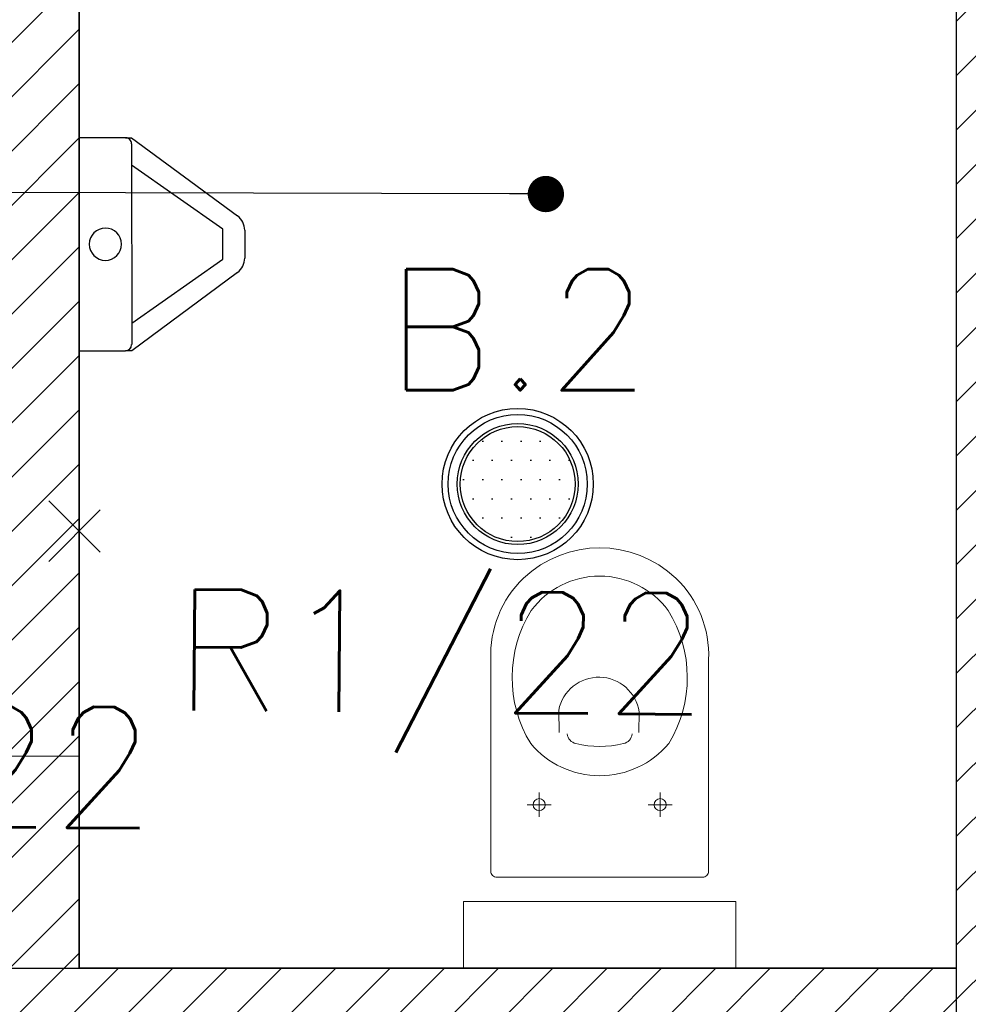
# Model space of a CAD drawing. Header units: millimetres. Extents: x 22250 to 51280, y -5012 to 7692.
# Tile 89 of 183: x 39745 to 39902, y 2616 to 2779. Entities that reach past the tile are written whole.
import ezdxf
from ezdxf import colors
from ezdxf.entities.mleader import LeaderData, LeaderLine
from ezdxf.enums import TextEntityAlignment as Align
from ezdxf.math import Vec2, Vec3

# ---------------------------------------------------------------- set-up
doc = ezdxf.new("R2010")
doc.units = ezdxf.units.MM
doc.linetypes.add('ACAD_ISO03W100', pattern=[30, 12, -18])
for name, color, linetype in [('_BI_OSW_OPIS', 140, 'Continuous'), ('_BI_OSW_OPRAWY', 140, 'Continuous'), ('E_podklad', 252, 'Continuous')]:
    doc.layers.add(name, color=color, linetype=linetype)
for name, color, linetype, lineweight in [('A_OPISY', 40, 'Continuous', 9), ('A_WYPOSAŻENIE', 181, 'Continuous', 9), ('E_Obwody', 3, 'Continuous', 13)]:
    doc.layers.add(name, color=color, linetype=linetype, lineweight=lineweight)
doc.styles.add('romans', font='romans.shx')
doc.styles.get("Standard").update_dxf_attribs({"font": 'arial.ttf'})
pattern_1 = [(45, (22896.237, -15796.4403), (-4.490128, 4.490128), [])]

# ---------------------------------------------------------------- blocks, each defined once
blk = doc.blocks.new('wc1')
at = {"layer": 'A_WYPOSAŻENIE'}
for p, q in [((-3838.38, 3353.84), (-3838.38, 3357.84)), ((-3818.38, 3353.84), (-3818.38, 3357.84)), ((-3840.38, 3355.84), (-3836.38, 3355.84)), ((-3820.38, 3355.84), (-3816.38, 3355.84))]:
    blk.add_line(p, q, dxfattribs=at)
blk.add_lwpolyline([(-3850.88, 3371.84), (-3805.88, 3371.84), (-3805.88, 3382.84), (-3850.88, 3382.84)], close=True, dxfattribs=at)
for points in [[(-3815.79, 3318.42, -0.399978), (-3840.97, 3318.42, -0.216638), (-3846.38, 3331.84), (-3846.38, 3366.84, -0.414214), (-3845.38, 3367.84), (-3811.38, 3367.84, -0.414214), (-3810.38, 3366.84), (-3810.38, 3331.84, -0.216638)], [(-3839.79, 3345.73, -0.466255), (-3816.97, 3345.73, -0.283436), (-3817.06, 3323.74, -0.502453), (-3839.69, 3323.74, -0.283436)]]:
    blk.add_lwpolyline(points, format="xyb", close=True, dxfattribs=at)
for points in [[(-3833.77, 3344.15, -0.303379), (-3832.3, 3345.75, -0.119022), (-3824.45, 3345.75, -0.303379), (-3822.98, 3344.15, -0.291246)], [(-3834.84, 3343.93), (-3834.92, 3340.49, 0.83974), (-3821.61, 3340.22), (-3821.68, 3343.93)]]:
    blk.add_lwpolyline(points, format="xyb", dxfattribs=at)
for centre in [(-3838.38, 3355.84), (-3818.38, 3355.84)]:
    blk.add_circle(centre, 1, dxfattribs=at)
blk = doc.blocks.new('pisuar_')
for p, q in [((31466.54, 11606.79), (31466.54, 11596.87)), ((31511.95, 11596.87), (31511.95, 11606.8)), ((31466.54, 11595.58), (31466.54, 11596.87)), ((31511.95, 11596.87), (31511.95, 11595.59)), ((31483.21, 11573), (31466.54, 11595.58)), ((31510.67, 11595.59), (31467.82, 11595.58)), ((31472.38, 11595.58), (31486.07, 11576.12)), ((31492.43, 11576.12), (31506.11, 11595.59)), ((31511.95, 11595.59), (31495.29, 11573.01)), ((31486.07, 11576.12), (31492.43, 11576.12)), ((31492.22, 11571.48), (31486.28, 11571.47))]:
    blk.add_line(p, q)
blk.add_lwpolyline([(31466.54, 11606.79), (31511.95, 11606.79)])
for centre, radius, start, end in [((31489.24, 11601.19), 3.44, 0.0096, 180.0096), ((31489.24, 11601.19), 3.44, 180.0096, 0.0096), ((31467.82, 11596.87), 1.28, 180.0096, 240.0096), ((31467.82, 11596.87), 1.28, 180.0096, 270.0096), ((31510.67, 11596.87), 1.28, 270.0096, 0.0096), ((31510.67, 11596.87), 1.28, 285.0096, 345.0096), ((31486.28, 11575.32), 3.85, 217.0315, 270.0096), ((31492.22, 11575.32), 3.85, 270.0096, 322.9877)]:
    blk.add_arc(centre, radius, start, end)
blk = doc.blocks.new('_Dot')
at = {"color": 0, "linetype": 'ByBlock', "lineweight": -2}
blk.add_line((-0.5, 0), (-1, 0), dxfattribs=at)
at = {"color": 0, "linetype": 'ByBlock', "const_width": 0.5}
blk.add_lwpolyline([(-0.25, 0, 1), (0.25, 0, 1)], format="xyb", close=True, dxfattribs=at)
blk = doc.blocks.new('ROZBIÓRKI_DOM')
at = {"layer": 'A_OPISY', "color": 22, "linetype": 'ACAD_ISO03W100', "true_color": 0xe22908}
for p, q in [((19417.15, 8497.89), (19417.15, 8212.89)), ((19412.15, 8255.11), (19422.15, 8245.11)), ((19412.15, 8245.11), (19422.15, 8255.11)), ((19417.15, 8212.89), (19075.15, 8212.89))]:
    blk.add_line(p, q, dxfattribs=at)
blk = doc.blocks.new('B.2')
at = {"layer": '_BI_OSW_OPRAWY'}
h = blk.add_hatch(dxfattribs=at)
h.set_pattern_fill('DOTS', color=256, scale=2)
h.set_pattern_definition([(0, (-6795.4933, -6330), (1.5875, 3.175), [0, -3.175])])
h.paths.add_polyline_path([(9.5, 0, 1), (-9.5, 0, 1)])
for radius in [12.5, 11.5, 10, 9.5]:
    blk.add_circle((0, 0), radius, dxfattribs=at)
at = {"layer": '_BI_OSW_OPIS', "style": 'romans'}
blk.add_attdef('B.2', text='', height=20, dxfattribs=at).set_placement((0, 15.5), align=Align.CENTER)

msp = doc.modelspace()

# ---------------------------------------------------------------- hatches: boundary and pattern name
at = {"layer": 'E_podklad'}
h = msp.add_hatch(dxfattribs=at)
h.set_pattern_fill('ANSI31', color=256, scale=2)
h.set_pattern_definition(pattern_1)
h.paths.add_polyline_path([(40373.73, 3487.13), (40290.73, 3487.13), (40290.73, 3474.13), (40290.73, 3444.13), (40330.73, 3444.13), (40330.73, 3137.13), (40373.73, 3137.13)])
h.paths.add_polyline_path([(40373.73, 2982.13), (40365.73, 2982.13), (40330.73, 2982.13), (40330.73, 2864.13), (40373.73, 2864.13)])
h.paths.add_polyline_path([(40373.73, 2709.13), (40330.73, 2709.13), (40330.73, 2485.13), (40300.73, 2485.13), (40300.73, 2420.13), (40330.73, 2420.13), (40330.73, 2058.13), (39969.73, 2058.13), (39945.73, 2058.13), (39903.73, 2058.13), (39903.73, 2015.13), (40373.73, 2015.13)])
h.paths.add_polyline_path([(39940.73, 3487.13), (39833.73, 3487.13), (39833.73, 3446.13), (39864.73, 3446.13), (39864.73, 3320.13), (39907.73, 3320.13), (39907.73, 3444.13), (39940.73, 3444.13)])
h.paths.add_polyline_path([(40094.73, 2420.13), (40094.73, 2485.13), (39969.73, 2485.13), (39969.73, 3277.13), (39969.73, 3320.13), (39864.73, 3320.13), (39818.73, 3320.13), (39818.73, 3277.13), (39899.73, 3277.13), (39899.73, 2307.13), (39969.73, 2307.13), (39969.73, 2420.13)])
at = {"layer": 'E_podklad', "ltscale": 2}
h = msp.add_hatch(dxfattribs=at)
h.set_pattern_fill('ANSI31', color=256, scale=2)
h.set_pattern_definition(pattern_1)
h.paths.add_polyline_path([(39682.73, 2527.13), (39667.73, 2527.13), (39667.73, 2429.13), (39682.73, 2429.13)])
h.paths.add_polyline_path([(39899.73, 2622.13), (39412.73, 2622.13), (39412.73, 2607.13), (39899.73, 2607.13)])
h.paths.add_polyline_path([(39754.73, 2782.13), (39789.73, 2782.13), (39789.73, 2797.13), (39697.59, 2797.13), (39697.59, 2832.13), (39682.59, 2832.13), (39682.59, 2797.13), (39591.73, 2797.13), (39591.73, 2782.13), (39677.59, 2782.13), (39739.73, 2782.13), (39739.73, 2622.13), (39754.73, 2622.13)])
h.paths.add_polyline_path([(39491.73, 2797.13), (39461.73, 2797.13), (39461.73, 2782.13), (39491.73, 2782.13)])
h.paths.add_polyline_path([(39697.59, 2942.13), (39682.59, 2942.13), (39682.59, 2932.13), (39697.59, 2932.13)])
h.paths.add_polyline_path([(39899.73, 2797.13), (39889.73, 2797.13), (39889.73, 2782.13), (39899.73, 2782.13)])

# ---------------------------------------------------------------- linework, layer by layer
for p, q in [((39899.73, 3277.13), (39899.73, 2307.13)), ((39754.73, 2782.13), (39754.73, 2622.13)), ((39412.73, 2622.13), (39899.73, 2622.13)), ((39899.73, 2622.13), (39899.73, 2607.13))]:
    msp.add_line(p, q, dxfattribs=at)
msp.add_lwpolyline([(39754.73, 2782.13), (39899.73, 2782.13), (39899.73, 2622.13), (39754.73, 2622.13)], close=True, dxfattribs=at)

# ---------------------------------------------------------------- block references
at = {"layer": '_BI_OSW_OPRAWY'}
msp.add_blockref('B.2', (39827.23, 2702.13), dxfattribs=at).add_auto_attribs({'B.2': 'B.2'})
at = {"layer": 'E_podklad'}
msp.add_blockref('ROZBIÓRKI_DOM', (20337.57, -5555.75), dxfattribs=at)
at = {"layer": 'E_podklad', "xscale": 0.7751196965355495, "yscale": 0.7751196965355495, "zscale": 0.7751196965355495, "rotation": 90}
msp.add_blockref('pisuar_', (48751.38, -21666.16), dxfattribs=at)
at = {"layer": 'E_podklad', "rotation": 180}
msp.add_blockref('wc1', (36012.41, 6004.98), dxfattribs=at)

# ---------------------------------------------------------------- texts
at = {"layer": 'E_Obwody', "linetype": 'Continuous', "lineweight": 20, "char_height": 20, "width": 38.2199, "attachment_point": 1, "rotation": 359.5659}
for insert in [(39770.41, 2684.72), (39679.16, 2665.89)]:
    msp.add_mtext('{\\Fsimplex,bigfont|c0;R1/22}', dxfattribs=dict(at, insert=insert))

# ---------------------------------------------------------------- leaders
at = {"layer": 'E_podklad'}
ml = msp.add_multileader_mtext('Standard', dxfattribs=at)
ml.set_content('', color=256)
ml.set_leader_properties()
ml.set_arrow_properties(name='DOT')
ml.build(insert=Vec2(0, 0))
ml.multileader.update_dxf_attribs({"arrow_head_size": 6})
ctx = ml.context
ctx.base_point, ctx.arrow_head_size, ctx.plane_origin = Vec3(39153.83, 2752.06), 6, Vec3(38937.3, 3217.77)
ctx.text_align_type = 2
notes = []
notes.append((ctx, [(0, (1, 1, 0), (39172.35, 2752.06), (-1, 0), 14.52, [(0, [(39831.89, 2750.06)], 0, [])])]))
ctx.mtext.insert, ctx.mtext.alignment, ctx.mtext.flow_direction = Vec3(39155.83, 2752.06), 3, 5
for ctx, leaders in notes:
    for number, flags, end, landing, length, lines in leaders:
        leader = LeaderData()
        leader.index, (leader.has_last_leader_line, leader.has_dogleg_vector, leader.attachment_direction) = number, flags
        leader.last_leader_point, leader.dogleg_vector, leader.dogleg_length = Vec3(end), Vec3(landing), length
        for number, points, colour, breaks in lines:
            line = LeaderLine()
            line.index, line.vertices, line.color, line.breaks = number, Vec3.list(points), colors.encode_raw_color(colour), breaks
            leader.lines.append(line)
        ctx.leaders.append(leader)

doc.saveas('drawing.dxf')
